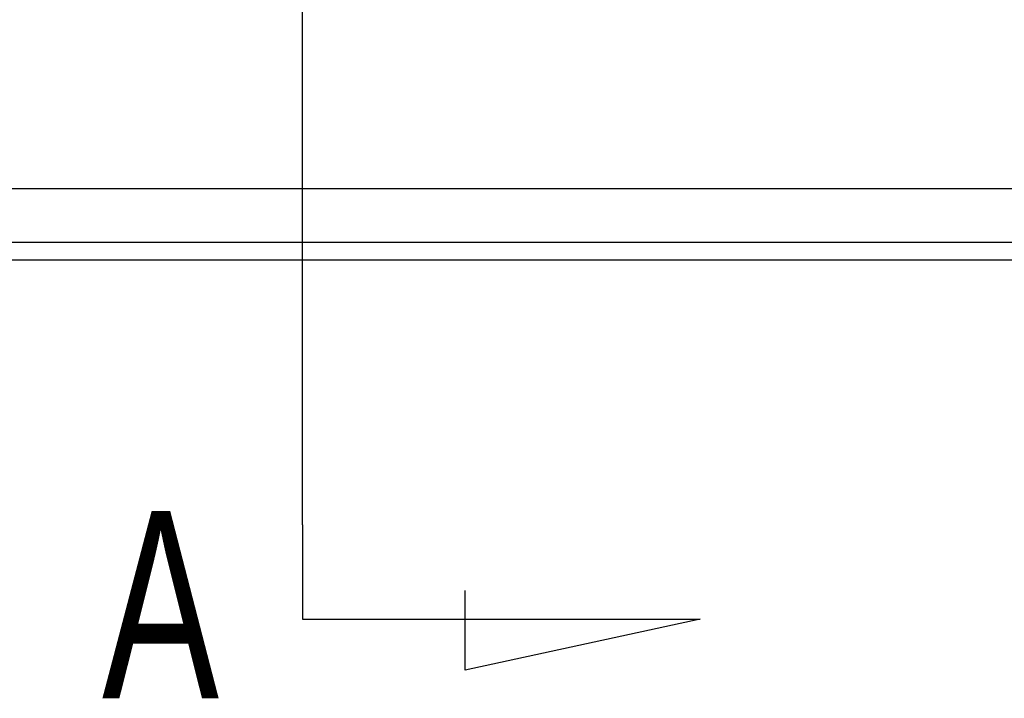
# Model space of a CAD drawing. Header units: millimetres. Extents: x -386 to 3135, y -1989 to 860.
# Tile 128 of 256: x -70 to -42, y -1357 to -1338. Entities that reach past the tile are written whole.
import ezdxf
from ezdxf.lldxf.tags import DXFTag

# ---------------------------------------------------------------- set-up
doc = ezdxf.new("R2010")
doc.units = ezdxf.units.MM
doc.layers.get('0').update_dxf_attribs({"linetype": 'CONTINUOUS'})
doc.styles.add('CHN', font='txt')
tags = doc.linetypes.add('DASHED', pattern=[25.72, 12.86, -12.86]).pattern_tags.tags
tags[6:7] = [DXFTag(74, 4), DXFTag(75, 0), DXFTag(340, '0'), DXFTag(46, 0.0), DXFTag(50, 0.0), DXFTag(44, 0.0), DXFTag(45, 0.0)]
tags[4:5] = [DXFTag(74, 4), DXFTag(75, 0), DXFTag(340, '0'), DXFTag(46, 0.0), DXFTag(50, 0.0), DXFTag(44, 0.0), DXFTag(45, 0.0)]

msp = doc.modelspace()

# ---------------------------------------------------------------- linework, layer by layer
for p, q in [((-61.83, -1351.86), (-61.83, -1285.385)), ((-61.83, -1351.86), (-61.83, -1354.496)), ((-57.269, -1355.93), (-57.269, -1353.701)), ((-61.83, -1354.496), (-50.682, -1354.496)), ((-50.682, -1354.496), (-57.269, -1355.93))]:
    msp.add_line(p, q)
at = {"linetype": 'Continuous'}
for p, q in [((108.811, -1342.441), (-146.894, -1342.441)), ((108.329, -1344.441), (-146.894, -1344.441))]:
    msp.add_line(p, q, dxfattribs=at)
at = {"linetype": 'DASHED'}
msp.add_line((108.45, -1343.941), (-146.894, -1343.941), dxfattribs=at)

# ---------------------------------------------------------------- texts
at = {"style": 'CHN', "width": 0.7}
msp.add_text('A', height=5.25, dxfattribs=at).set_placement((-67.451, -1356.719))

doc.saveas('drawing.dxf')
